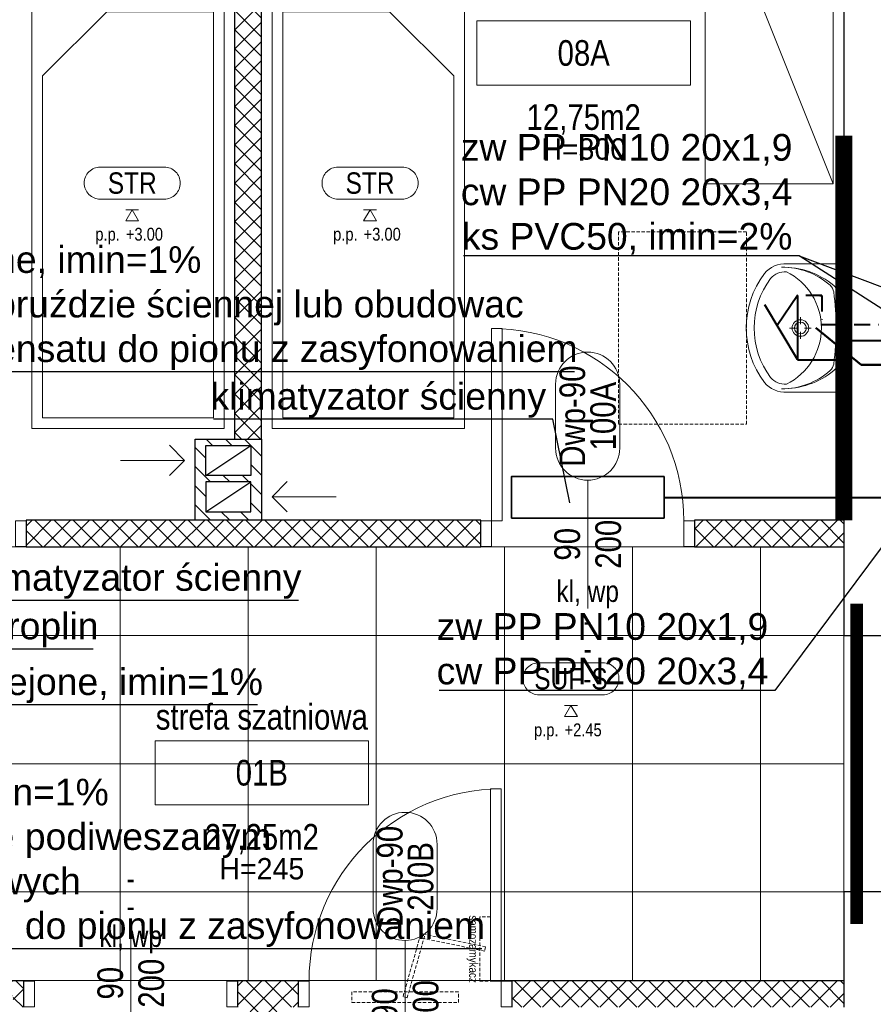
# Model space of a CAD drawing. Header units: millimetres. Extents: x -291747 to 77132, y 46721 to 203932.
# Tile 54 of 110: x 68841 to 69240, y 91259 to 91720. Entities that reach past the tile are written whole.
import ezdxf
from ezdxf.enums import TextEntityAlignment as Align
from ezdxf.lldxf.tags import DXFTag

# ---------------------------------------------------------------- set-up
doc = ezdxf.new("R2010")
doc.units = ezdxf.units.MM
doc.header["$MEASUREMENT"] = 0
for name, pattern in [('DASHDOT', [1, 0.5, -0.25, 0, -0.25]), ('xreff_LSN_szatnie_PW_rzuty_14$0$CENTER', [2, 1.25, -0.25, 0.25, -0.25]), ('xreff_LSN_szatnie_PW_rzuty_14$0$DASHED', [19.05, 12.7, -6.35]), ('xreff_LSN_szatnie_PW_rzuty_14$0$HIDDEN2', [4.7625, 3.175, -1.5875])]:
    doc.linetypes.add(name, pattern=pattern)
doc.layers.get('0').update_dxf_attribs({"lineweight": 9})
doc.layers.get('Defpoints').update_dxf_attribs({"lineweight": 9})
for name, color, linetype, lineweight in [('FL-xref', 250, 'Continuous', 9), ('FL_Ciepła_woda-do odbiorników', 1, 'DASHDOT', 40), ('FL_ks_nad posadzka', 12, 'Continuous', 50), ('FL_opisy_woda', 7, 'Continuous', 25), ('FL_Skropliny', 13, 'SKR_LINE', 40), ('FL_Zimna_woda-do odbiorników', 5, 'SOLID', 40), ('KL_urządzenia', 7, 'Continuous', 35), ('xreff_LSN_szatnie_PW_rzuty_14$0$A drzwi płytowe', 252, 'Continuous', 9), ('xreff_LSN_szatnie_PW_rzuty_14$0$A drzwi samozamykacze', 252, 'Continuous', 9), ('xreff_LSN_szatnie_PW_rzuty_14$0$A hatch', 8, 'Continuous', 5), ('xreff_LSN_szatnie_PW_rzuty_14$0$A hatch ściany', 252, 'Continuous', 9), ('xreff_LSN_szatnie_PW_rzuty_14$0$A opis', 252, 'Continuous', 9), ('xreff_LSN_szatnie_PW_rzuty_14$0$A opis pom', 252, 'Continuous', 9), ('xreff_LSN_szatnie_PW_rzuty_14$0$A opis pom pow', 252, 'Continuous', 9), ('xreff_LSN_szatnie_PW_rzuty_14$0$A opis stolarka', 252, 'Continuous', 9), ('xreff_LSN_szatnie_PW_rzuty_14$0$A opis stolarka NWD typ', 252, 'Continuous', 9), ('xreff_LSN_szatnie_PW_rzuty_14$0$A opis stolarka NWD wyposażenie', 252, 'Continuous', 9), ('xreff_LSN_szatnie_PW_rzuty_14$0$A opis technologia', 8, 'Continuous', 13), ('xreff_LSN_szatnie_PW_rzuty_14$0$A sufit', 252, 'Continuous', 9), ('xreff_LSN_szatnie_PW_rzuty_14$0$A sufit obrys', 252, 'Continuous', 9), ('xreff_LSN_szatnie_PW_rzuty_14$0$A sufit podwieszany opis', 8, 'Continuous', 13), ('xreff_LSN_szatnie_PW_rzuty_14$0$A widok wyżej', 252, 'xreff_LSN_szatnie_PW_rzuty_14$0$DASHED', 9), ('xreff_LSN_szatnie_PW_rzuty_14$0$A wyposazenie meblowe', 8, 'Continuous', 9), ('xreff_LSN_szatnie_PW_rzuty_14$0$A wyposazenie sanitarne', 8, 'Continuous', 9), ('xreff_LSN_szatnie_PW_rzuty_14$0$A-Wall', 252, 'Continuous', 9), ('xreff_LSN_szatnie_PW_rzuty_14$0$IS wentylacja kratki projektowane', 8, 'Continuous', 9)]:
    doc.layers.add(name, color=color, linetype=linetype, lineweight=lineweight)
for name, color, linetype, lineweight, transparency in [('xreff_LSN_szatnie_PW_rzuty_14$0$A fartuchy', 252, 'xreff_LSN_szatnie_PW_rzuty_14$0$HIDDEN2', 9, 0.3), ('xreff_LSN_szatnie_PW_rzuty_14$0$A nadproza SBN', 252, 'xreff_LSN_szatnie_PW_rzuty_14$0$CENTER', 9, 0.25), ('xreff_LSN_szatnie_PW_rzuty_14$0$A opis ppoż drzwi', 252, 'Continuous', 9, 0.25)]:
    doc.layers.add(name, color=color, linetype=linetype, lineweight=lineweight, transparency=transparency)
doc.styles.get("Standard").update_dxf_attribs({"font": 'arial.ttf'})
doc.styles.add('xreff_LSN_szatnie_PW_rzuty_14$0$Standard', font='txt')
doc.styles.add('xreff_LSN_szatnie_PW_rzuty_14$0$STYL ASA', font='ARIALN.TTF')
doc.linetypes.add('SKR_LINE', pattern='A,12.7,-5.08,["SKR",Standard,S=2.54,R=0,X=-2.54,Y=-1.27],-6.35', length=24.13)
tags = doc.linetypes.add('SOLID', pattern=[10, 10, 0]).pattern_tags.tags
tags[6:7] = [DXFTag(74, 4), DXFTag(75, 0), DXFTag(340, '0'), DXFTag(46, 0.0), DXFTag(50, 0.0), DXFTag(44, 0.0), DXFTag(45, 0.0)]
tags[4:5] = [DXFTag(74, 4), DXFTag(75, 0), DXFTag(340, '0'), DXFTag(46, 0.0), DXFTag(50, 0.0), DXFTag(44, 0.0), DXFTag(45, 0.0)]
doc.dimstyles.get("Standard").update_dxf_attribs({"dimtxt": 0.18, "dimasz": 0.18, "dimexe": 0.18, "dimexo": 0.0625, "dimgap": 0.09, "dimtad": 0, "dimtih": 1, "dimtoh": 1, "dimdec": 4, "dimzin": 0, "dimdsep": 46, "dimtxsty": 'Standard', "dimcen": 0.09, "dimadec": 0, "dimazin": 0, "dimtfac": 1, "dimtdec": 4, "dimtofl": 0, "dimtmove": 0, "dimatfit": 3, "dimfxl": 1, "dimtolj": 1, "dimtzin": 0, "dimarcsym": 0})
pattern_1 = [(45, (0, 0), (-4.49012806, 4.49012806), []), (135, (0, 0), (-4.49012806, -4.49012806), [])]

# ---------------------------------------------------------------- blocks, each defined once
blk = doc.blocks.new('xreff_LSN_szatnie_PW_rzuty_14$0$bed 100')
for points in [[(-200, -45.5), (0, -45.5), (0, 44.5), (-200, 44.5)], [(-195, -40.5), (-35, -40.5), (-5, -10.5), (-5, 39.5), (-195, 39.5)]]:
    blk.add_lwpolyline(points, close=True)
blk = doc.blocks.new('xreff_LSN_szatnie_PW_rzuty_14$0$szafa')
at = {"color": 0, "linetype": 'ByBlock', "lineweight": -2, "ltscale": 0.5}
blk.add_lwpolyline([(-0.5, -0.5), (0.5, -0.5), (0.5, 0.5), (-0.5, 0.5)], close=True, dxfattribs=at)
blk.add_lwpolyline([(-0.5, 0.5), (0.5, -0.5)], dxfattribs=at)
blk = doc.blocks.new('xreff_LSN_szatnie_PW_rzuty_14$0$umywalka 60x45')
at = {"color": 0, "lineweight": -2, "ltscale": 0.15}
for p, q in [((-30, 0), (30, 0)), ((-30, 0), (-30, -26.7)), ((9.45, 0), (-9.45, 0)), ((30, 0), (30, -26.7)), ((-0.01, -15.32), (-0.01, -18.52)), ((-1.86, -20.37), (-5.07, -20.37)), ((-0.01, -22.22), (-0.01, -25.42)), ((5.04, -20.37), (1.84, -20.37))]:
    blk.add_line(p, q, dxfattribs=at)
at = {"ltscale": 0.15}
blk.add_lwpolyline([(-26.31, -26.95, 0.236063), (-23.21, -34.38, 0.329715), (23.21, -34.38, 0.236063), (26.31, -26.95, 0.623035)], format="xyb", close=True, dxfattribs=at)
blk.add_lwpolyline([(-30, -26.7, 0.239105), (-25.52, -37.28, 0.331406), (25.52, -37.28, 0.239105), (30, -26.7)], format="xyb", dxfattribs=at)
at = {"color": 0, "lineweight": -2, "ltscale": 0.15}
for radius in [3.89, 2.78]:
    blk.add_circle((-0.01, -20.37), radius, dxfattribs=at)
for centre, radius, start, end in [((-16.04, -7.93), 5, 102.694, 140.6648), ((-0.64, -76.32), 75.1, 89.4897, 102.694), ((0.57, -131.79), 128.2, 90.245, 97.8304), ((0.57, -76.32), 75.1, 77.2285, 90.4328), ((-0.72, -131.79), 128.2, 82.0921, 89.6775), ((16.06, -7.95), 5, 39.2578, 77.2285), ((9.28, -28.68), 37.74, 140.6648, 180.9072), ((5.44, -28.88), 33.9, 138.5245, 180.6767), ((-16.21, -9.73), 5, 97.8304, 138.5245), ((16.23, -9.76), 5, 41.398, 82.0921), ((-9.28, -28.67), 37.74, 359.0153, 39.2578), ((-5.45, -28.87), 33.9, 359.2458, 41.398)]:
    blk.add_arc(centre, radius, start, end, dxfattribs=at)
at = {"layer": 'Defpoints', "linetype": 'xreff_LSN_szatnie_PW_rzuty_14$0$HIDDEN2', "ltscale": 0.5}
blk.add_lwpolyline([(-45, -45.56), (45, -45.56), (45, -105.56), (-45, -105.56)], close=True, dxfattribs=at)
blk = doc.blocks.new('xreff_LSN_szatnie_PW_rzuty_14$0$samozamykacz')
at = {"linetype": 'xreff_LSN_szatnie_PW_rzuty_14$0$HIDDEN2', "ltscale": 0.5}
for points in [[(10, -5), (60, -5), (60, 0), (10, 0)], [(25.86, -31.09), (34.04, -2.23), (35.96, -2.77), (27.78, -31.64)], [(0, -40), (0, -10), (-5, -10), (-5, -40)], [(-2.3, -24.02), (27.08, -30.11), (26.67, -32.07), (-2.7, -25.98)]]:
    blk.add_lwpolyline(points, close=True, dxfattribs=at)
at = {"insert": (1, -25), "char_height": 4, "attachment_point": 2, "rotation": 90, "style": 'xreff_LSN_szatnie_PW_rzuty_14$0$STYL ASA'}
blk.add_mtext_dynamic_manual_height_columns('\\pxqc;samozamykacz', width=75.7344, gutter_width=1, heights=[0], dxfattribs=at)
blk = doc.blocks.new('xreff_LSN_szatnie_PW_rzuty_14$0$środek')
blk.add_line((0, 0), (0, -10))
blk = doc.blocks.new('xreff_LSN_szatnie_PW_rzuty_14$0$ddtag_UP')
at = {"transparency": 33554687}
blk.add_lwpolyline([(0, 30), (0, -30)], dxfattribs=at)
at = {"layer": 'xreff_LSN_szatnie_PW_rzuty_14$0$A opis stolarka NWD typ', "transparency": 33554687}
blk.add_lwpolyline([(-15, 75, -1), (15, 75), (15, 45, -1), (-15, 45)], format="xyb", close=True, dxfattribs=at)
at = {"ltscale": 0.1, "transparency": 33554687, "style": 'xreff_LSN_szatnie_PW_rzuty_14$0$STYL ASA'}
blk.add_attdef('DOORS:SZEROKOŚĆ', text='', height=12, rotation=90, dxfattribs=at).set_placement((0, 0, 0), align=Align.BOTTOM_CENTER)
blk.add_attdef('DOORS:WYSOKOŚĆ', text='', height=12, rotation=90, dxfattribs=at).set_placement((3.6, 0, 0), align=Align.TOP_CENTER)
blk.add_attdef('DOORS:AKUSTYKA', text='', height=10, dxfattribs=at).set_placement((0, -49), align=Align.MIDDLE_CENTER)
at = {"layer": 'xreff_LSN_szatnie_PW_rzuty_14$0$A opis ppoż drzwi', "ltscale": 0.1, "transparency": 33554687, "style": 'xreff_LSN_szatnie_PW_rzuty_14$0$STYL ASA'}
blk.add_attdef('DOORS:PPOŻ', text='', height=10, dxfattribs=at).set_placement((0, -36), align=Align.MIDDLE_CENTER)
at = {"layer": 'xreff_LSN_szatnie_PW_rzuty_14$0$A opis stolarka NWD typ', "ltscale": 0.1, "transparency": 33554687, "style": 'xreff_LSN_szatnie_PW_rzuty_14$0$STYL ASA'}
blk.add_attdef('DOORS:PODTYP', text='', height=12, rotation=90, dxfattribs=at).set_placement((1.2, 60, 0), align=Align.TOP_CENTER)
blk.add_attdef('DOORS:TYP', text='', height=12, rotation=90, dxfattribs=at).set_placement((2.4, 60, 0), align=Align.BOTTOM_CENTER)
at = {"layer": 'xreff_LSN_szatnie_PW_rzuty_14$0$A opis stolarka NWD wyposażenie', "ltscale": 0.1, "transparency": 33554687, "style": 'xreff_LSN_szatnie_PW_rzuty_14$0$STYL ASA'}
blk.add_attdef('DOORS:WYPOSAŻENIE', text='', height=10, dxfattribs=at).set_placement((0, -22), align=Align.MIDDLE_CENTER)
blk = doc.blocks.new('xreff_LSN_szatnie_PW_rzuty_14$0$tag wn')
blk.add_lwpolyline([(-25, -7.5), (25, -7.5), (25, 7.5), (-25, 7.5)], close=True)
at = {"style": 'xreff_LSN_szatnie_PW_rzuty_14$0$STYL ASA'}
blk.add_attdef('ROOM:NO', text='', height=6, dxfattribs=at).set_placement((0, 0), align=Align.MIDDLE_CENTER)
at = {"layer": 'xreff_LSN_szatnie_PW_rzuty_14$0$A opis pom pow', "style": 'xreff_LSN_szatnie_PW_rzuty_14$0$STYL ASA'}
blk.add_attdef('ROOM:AREA', text='', height=6, dxfattribs=at).set_placement((0, -15), align=Align.MIDDLE_CENTER)
blk = doc.blocks.new('xreff_LSN_szatnie_PW_rzuty_14$0$ddtag_DOWN')
at = {"transparency": 33554687}
blk.add_lwpolyline([(0, -30), (0, 30)], dxfattribs=at)
at = {"layer": 'xreff_LSN_szatnie_PW_rzuty_14$0$A opis stolarka NWD typ', "transparency": 33554687}
blk.add_lwpolyline([(15, -75, -1), (-15, -75), (-15, -45, -1), (15, -45)], format="xyb", close=True, dxfattribs=at)
at = {"ltscale": 0.1, "transparency": 33554687, "style": 'xreff_LSN_szatnie_PW_rzuty_14$0$STYL ASA'}
blk.add_attdef('DOORS:SZEROKOŚĆ', text='', height=12, rotation=90, dxfattribs=at).set_placement((0, 0, 0), align=Align.BOTTOM_CENTER)
blk.add_attdef('DOORS:WYSOKOŚĆ', text='', height=12, rotation=90, dxfattribs=at).set_placement((3.6, 0, 0), align=Align.TOP_CENTER)
blk.add_attdef('DOORS:AKUSTYKA', text='', height=10, dxfattribs=at).set_placement((0, 49), align=Align.MIDDLE_CENTER)
at = {"layer": 'xreff_LSN_szatnie_PW_rzuty_14$0$A opis ppoż drzwi', "ltscale": 0.1, "transparency": 33554687, "style": 'xreff_LSN_szatnie_PW_rzuty_14$0$STYL ASA'}
blk.add_attdef('DOORS:PPOŻ', text='', height=10, dxfattribs=at).set_placement((0, 36), align=Align.MIDDLE_CENTER)
at = {"layer": 'xreff_LSN_szatnie_PW_rzuty_14$0$A opis stolarka NWD typ', "ltscale": 0.1, "transparency": 33554687, "style": 'xreff_LSN_szatnie_PW_rzuty_14$0$STYL ASA'}
blk.add_attdef('DOORS:PODTYP', text='', height=12, rotation=90, dxfattribs=at).set_placement((1.2, -60, 0), align=Align.TOP_CENTER)
blk.add_attdef('DOORS:TYP', text='', height=12, rotation=90, dxfattribs=at).set_placement((2.4, -60, 0), align=Align.BOTTOM_CENTER)
at = {"layer": 'xreff_LSN_szatnie_PW_rzuty_14$0$A opis stolarka NWD wyposażenie', "ltscale": 0.1, "transparency": 33554687, "style": 'xreff_LSN_szatnie_PW_rzuty_14$0$STYL ASA'}
blk.add_attdef('DOORS:WYPOSAŻENIE', text='', height=10, dxfattribs=at).set_placement((0, 22), align=Align.MIDDLE_CENTER)
blk = doc.blocks.new('xreff_LSN_szatnie_PW_rzuty_14$0$metka')
blk.add_lwpolyline([(-15, -7.5), (15, -7.5, 0.414214), (22.5, 0), (22.5, 0, 0.414214), (15, 7.5), (-15, 7.5, 0.414214), (-22.5, 0), (-22.5, 0, 0.414214)], format="xyb", close=True)
at = {"style": 'xreff_LSN_szatnie_PW_rzuty_14$0$STYL ASA'}
blk.add_attdef('DETAIL:NO', text='', height=10, dxfattribs=at).set_placement((0, 0), align=Align.MIDDLE_CENTER)
blk = doc.blocks.new('xreff_LSN_szatnie_PW_rzuty_14$0$Anno_Elevation_Label_8')
at = {"color": 0, "linetype": 'ByBlock'}
blk.add_line((-0.05, 0), (0.05, 0), dxfattribs=at)
blk.add_lwpolyline([(0, 0), (-0.05, -0.0866), (0.05, -0.0866)], close=True, dxfattribs=at)
at = {"color": 0, "linetype": 'ByBlock', "style": 'xreff_LSN_szatnie_PW_rzuty_14$0$STYL ASA'}
blk.add_attdef('PREFIX', text='', height=0.1, dxfattribs=at).set_placement((-0.0971, -0.2406), align=Align.RIGHT)
for tag, p in [('ELEVATION', (-0.05, -0.2406)), ('SUFFIX', (-0.05, -0.3811))]:
    blk.add_attdef(tag, p, '', height=0.1, dxfattribs=at)
blk = doc.blocks.new('xreff_LSN_szatnie_PW_rzuty_14')
at = {"layer": 'xreff_LSN_szatnie_PW_rzuty_14$0$A hatch', "linetype": 'Continuous', "lineweight": 5}
h = blk.add_hatch(dxfattribs=at)
h.set_pattern_fill('ANSI31', color=256, scale=2, angle=-90, style=0)
h.set_pattern_definition([(315, (-23722.094, 160052.856), (4.49012806, 4.49012806), [])])
h.paths.add_polyline_path([(68953.93, 91485.72), (68953.93, 91523.72), (68922.93, 91523.72), (68922.93, 91485.72)])
h.paths.add_polyline_path([(68948.93, 91503.72), (68948.93, 91489.72), (68927.93, 91489.72), (68927.93, 91503.72)], flags=16)
h.paths.add_polyline_path([(68948.93, 91506.72), (68927.93, 91506.72), (68927.93, 91520.72), (68948.93, 91520.72)], flags=16)
at = {"layer": 'xreff_LSN_szatnie_PW_rzuty_14$0$A hatch ściany', "linetype": 'Continuous', "lineweight": 9}
h = blk.add_hatch(dxfattribs=at)
h.set_pattern_fill('ANSI37', color=256, scale=2, style=0)
h.set_pattern_definition([(45, (0, 0), (-4.49012806, 4.49012806), []), (135, (0, 0), (-4.49012806, -4.49012806), [])])
h.paths.add_polyline_path([(68941.43, 91523.72), (68953.93, 91523.72), (68953.93, 91636.22), (68953.93, 91644.22), (68941.43, 91644.22), (68941.43, 91636.22)], flags=0)
h.paths.add_polyline_path([(68941.43, 91644.22), (68953.93, 91644.22), (68953.93, 91953.22), (68941.43, 91953.22)], flags=0)
h = blk.add_hatch(dxfattribs=at)
h.set_pattern_fill('ANSI37', color=256, scale=2, style=0)
h.set_pattern_definition(pattern_1)
h.paths.add_polyline_path([(69353.68, 91473.22), (69353.68, 91485.72), (69283.68, 91485.72), (69283.68, 91473.22)], flags=0)
h.paths.add_polyline_path([(69453.68, 91485.72), (69453.68, 91473.22), (69682.68, 91473.22), (69682.68, 91485.72)], flags=0)
h.paths.add_polyline_path([(69782.68, 91485.72), (69782.68, 91473.22), (69852.68, 91473.22), (69852.68, 91485.72)], flags=0)
h.paths.add_polyline_path([(68843.68, 91485.72), (68843.68, 91473.22), (69056.68, 91473.22), (69056.68, 91485.72)], flags=0)
h.paths.add_polyline_path([(69156.68, 91485.72), (69156.68, 91473.22), (69226.68, 91473.22), (69226.68, 91485.72)], flags=0)
h.paths.add_polyline_path([(68735.68, 91473.22), (68743.68, 91485.72), (68668.68, 91485.72), (68668.68, 91473.22)], flags=0)
h = blk.add_hatch(dxfattribs=at)
h.set_pattern_fill('ANSI37', color=256, scale=2, style=0)
h.set_pattern_definition(pattern_1)
h.paths.add_polyline_path([(69438.68, 91270.22), (69442.85, 91260.85), (69451.18, 91257.72), (69518.18, 91257.72), (69518.18, 91270.22)], flags=0)
h.paths.add_polyline_path([(69618.18, 91270.22), (69618.18, 91257.72), (69685.18, 91257.72), (69693.52, 91260.85), (69697.68, 91270.22)], flags=0)
h.paths.add_polyline_path([(69102.68, 91257.72), (69226.68, 91257.72), (69226.68, 91270.22), (69102.68, 91270.22)], flags=0)
h.paths.add_polyline_path([(68961.18, 91270.22), (68957.02, 91260.85), (68961.18, 91257.72), (68971.18, 91257.72), (68971.18, 91270.22)], flags=0)
h.paths.add_polyline_path([(69071.18, 91270.22), (69071.18, 91257.72), (69097.68, 91257.72), (69102.68, 91257.72), (69102.68, 91270.22)], flags=0)
h.paths.add_polyline_path([(68837.68, 91270.22), (68668.68, 91270.22), (68668.68, 91258.22), (68668.68, 91257.72), (68827.68, 91257.72), (68827.68, 91258.22), (68837.68, 91263.22)], flags=0)
h.paths.add_polyline_path([(68842.68, 91257.72), (68842.68, 91270.22), (68837.68, 91270.22), (68837.68, 91257.72)], flags=0)
h.paths.add_polyline_path([(68942.68, 91270.22), (68942.68, 91257.72), (68948.68, 91257.72), (68957.02, 91260.85), (68961.18, 91270.22)], flags=0)
h.paths.add_polyline_path([(69292.02, 91259.8), (69283.68, 91270.22), (69283.68, 91257.72)], flags=0)
h.paths.add_polyline_path([(69283.68, 91270.22), (69292.02, 91259.8), (69308.68, 91257.72), (69438.68, 91257.72), (69442.85, 91260.85), (69438.68, 91270.22)], flags=0)
h.paths.add_polyline_path([(69697.68, 91270.22), (69693.52, 91260.85), (69697.68, 91257.72), (69759.68, 91257.72), (69761.68, 91261.64), (69762.68, 91270.22)], flags=0)
h.paths.add_polyline_path([(69762.68, 91270.22), (69761.68, 91261.64), (69762.68, 91257.72), (69852.68, 91257.72), (69852.68, 91270.22)], flags=0)
h = blk.add_hatch(dxfattribs=at)
h.set_pattern_fill('ANSI37', color=256, scale=2, angle=-360, style=0)
h.set_pattern_definition([(45, (0, 0), (-4.49012806, 4.49012806), []), (135, (0, 0), (-4.49012806, -4.49012806), [])])
h.paths.add_polyline_path([(68961.18, 91050.22), (68958.06, 91054.39), (68948.68, 91050.22), (68948.68, 90897.22), (68957.02, 90894.1), (68961.18, 90897.22)], flags=0)
h.paths.add_polyline_path([(68961.18, 91190.22), (68948.68, 91190.22), (68948.68, 91167.72), (68961.18, 91167.72)], flags=0)
h.paths.add_polyline_path([(68961.18, 91067.72), (68948.68, 91067.72), (68948.68, 91050.22), (68958.06, 91054.39), (68961.18, 91062.72)], flags=0)
h.paths.add_polyline_path([(68961.18, 91257.72), (68957.02, 91260.85), (68948.68, 91257.72), (68948.68, 91224.22), (68961.18, 91224.22)], flags=0)
h.paths.add_polyline_path([(68961.18, 91224.22), (68948.68, 91224.22), (68948.68, 91190.22), (68961.18, 91190.22)], flags=0)
at = {"layer": 'xreff_LSN_szatnie_PW_rzuty_14$0$A drzwi płytowe', "linetype": 'Continuous', "lineweight": 9}
for points in [[(69061.68, 91485.47), (69066.68, 91485.47), (69066.68, 91575.47), (69061.68, 91575.47)], [(69066.18, 91269.97), (69061.18, 91269.97), (69061.18, 91359.97), (69066.18, 91359.97)]]:
    blk.add_lwpolyline(points, close=True, dxfattribs=at)
at = {"layer": 'xreff_LSN_szatnie_PW_rzuty_14$0$A drzwi płytowe', "linetype": 'Continuous', "lineweight": 9, "ltscale": 0.2}
for points in [[(68838.68, 91473.47), (68843.68, 91473.47), (68843.68, 91485.47), (68838.68, 91485.47)], [(69061.68, 91473.47), (69056.68, 91473.47), (69056.68, 91485.47), (69061.68, 91485.47)], [(69151.68, 91473.47), (69156.68, 91473.47), (69156.68, 91485.47), (69151.68, 91485.47)], [(68847.68, 91269.97), (68842.68, 91269.97), (68842.68, 91257.97), (68847.68, 91257.97)], [(68937.68, 91269.97), (68942.68, 91269.97), (68942.68, 91257.97), (68937.68, 91257.97)], [(68976.18, 91257.97), (68971.18, 91257.97), (68971.18, 91269.97), (68976.18, 91269.97)], [(69066.18, 91257.97), (69071.18, 91257.97), (69071.18, 91269.97), (69066.18, 91269.97)]]:
    blk.add_lwpolyline(points, close=True, dxfattribs=at)
blk.add_arc((69061.68, 91485.47), 90, 0, 90, dxfattribs=at)
at = {"layer": 'xreff_LSN_szatnie_PW_rzuty_14$0$A drzwi płytowe', "linetype": 'Continuous', "lineweight": 9, "ltscale": 0.2, "extrusion": (0, 0, -1)}
blk.add_arc((-69066.18, 91269.97), 90, 0, 90, dxfattribs=at)
at = {"layer": 'xreff_LSN_szatnie_PW_rzuty_14$0$A fartuchy', "ltscale": 1.25, "const_width": 8}
blk.add_lwpolyline([(69226.68, 91485.72), (69226.68, 91665.72)], dxfattribs=at)
at = {"layer": 'xreff_LSN_szatnie_PW_rzuty_14$0$A nadproza SBN', "ltscale": 4, "const_width": 6}
blk.add_lwpolyline([(69232.68, 91446.72), (69232.68, 91296.72)], dxfattribs=at)
at = {"layer": 'xreff_LSN_szatnie_PW_rzuty_14$0$A sufit', "linetype": 'Continuous', "lineweight": 9}
for p, q in [((68887.68, 91270.22), (68887.68, 91473.22)), ((68947.68, 91270.22), (68947.68, 91473.22)), ((69007.68, 91270.22), (69007.68, 91473.22)), ((69067.68, 91270.22), (69067.68, 91473.22)), ((69127.68, 91270.22), (69127.68, 91473.22)), ((69187.68, 91270.22), (69187.68, 91473.22)), ((68743.68, 91431.72), (69226.68, 91431.72)), ((68668.68, 91371.72), (69226.68, 91371.72)), ((68668.68, 91311.72), (69226.68, 91311.72))]:
    blk.add_line(p, q, dxfattribs=at)
at = {"layer": 'xreff_LSN_szatnie_PW_rzuty_14$0$A sufit obrys'}
blk.add_lwpolyline([(69226.68, 91473.22), (68743.68, 91473.22), (68743.68, 91431.22), (68668.68, 91431.22), (68668.68, 91270.22), (69226.68, 91270.22)], close=True, dxfattribs=at)
at = {"layer": 'xreff_LSN_szatnie_PW_rzuty_14$0$A widok wyżej', "ltscale": 0.2}
blk.add_lwpolyline([(69226.68, 91431.72), (69283.68, 91431.72), (69283.68, 91311.72), (69226.68, 91311.72)], close=True, dxfattribs=at)
at = {"layer": 'xreff_LSN_szatnie_PW_rzuty_14$0$A-Wall', "linetype": 'Continuous', "lineweight": 25}
for p, q in [((68941.43, 91523.72), (68941.43, 91953.22)), ((68953.93, 91523.72), (68953.93, 91953.22)), ((69226.68, 91953.22), (69226.68, 91485.72)), ((68941.43, 91523.72), (68953.93, 91523.72)), ((68843.68, 91485.72), (68843.68, 91473.22)), ((69056.68, 91485.72), (68843.68, 91485.72)), ((69056.68, 91473.22), (69056.68, 91485.72)), ((69156.68, 91485.72), (69156.68, 91473.22)), ((69226.68, 91485.72), (69156.68, 91485.72)), ((69226.68, 91485.72), (69226.68, 91473.22)), ((68843.68, 91473.22), (69056.68, 91473.22)), ((69156.68, 91473.22), (69226.68, 91473.22)), ((69226.68, 91473.22), (69226.68, 91431.72)), ((69226.68, 91431.72), (69283.68, 91431.72)), ((69283.68, 91311.72), (69226.68, 91311.72)), ((69226.68, 91311.72), (69226.68, 91270.22)), ((68668.68, 91270.22), (68842.68, 91270.22)), ((68842.68, 91257.72), (68842.68, 91270.22)), ((68942.68, 91270.22), (68971.18, 91270.22)), ((68942.68, 91270.22), (68942.68, 91257.72)), ((68971.18, 91257.72), (68971.18, 91270.22)), ((69071.18, 91270.22), (69226.68, 91270.22)), ((69071.18, 91270.22), (69071.18, 91257.72)), ((69226.68, 91270.22), (69226.68, 91257.72))]:
    blk.add_line(p, q, dxfattribs=at)
for points in [[(68953.93, 91523.72), (68953.93, 91485.72), (68922.93, 91485.72), (68922.93, 91523.72)], [(68948.93, 91506.72), (68927.93, 91506.72), (68927.93, 91520.72), (68948.93, 91520.72)], [(68927.93, 91503.72), (68927.93, 91489.72), (68948.93, 91489.72), (68948.93, 91503.72)]]:
    blk.add_lwpolyline(points, close=True, dxfattribs=at)
for points in [[(68927.93, 91506.72), (68948.93, 91520.72)], [(68927.93, 91489.72), (68948.93, 91503.72)]]:
    blk.add_lwpolyline(points, dxfattribs=at)
at = {"layer": 'xreff_LSN_szatnie_PW_rzuty_14$0$IS wentylacja kratki projektowane'}
for points in [[(68910.86, 91520.79), (68917.93, 91513.72), (68910.86, 91506.65)], [(68917.93, 91513.72), (68887.93, 91513.72)], [(68966.01, 91503.79), (68958.93, 91496.72), (68966.01, 91489.65)], [(68958.93, 91496.72), (68988.93, 91496.72)]]:
    blk.add_lwpolyline(points, dxfattribs=at)
at = {"layer": 'xreff_LSN_szatnie_PW_rzuty_14$0$A drzwi płytowe', "linetype": 'Continuous', "lineweight": 9, "ltscale": 0.2}
blk.add_blockref('xreff_LSN_szatnie_PW_rzuty_14$0$środek', (69106.68, 91479.47), dxfattribs=at)
at = {"layer": 'xreff_LSN_szatnie_PW_rzuty_14$0$A drzwi płytowe', "linetype": 'Continuous', "lineweight": 9, "ltscale": 0.2, "rotation": 180}
blk.add_blockref('xreff_LSN_szatnie_PW_rzuty_14$0$środek', (68892.68, 91263.97), dxfattribs=at)
at = {"layer": 'xreff_LSN_szatnie_PW_rzuty_14$0$A drzwi płytowe', "linetype": 'Continuous', "lineweight": 9, "ltscale": 0.2, "extrusion": (0, 0, -1), "zscale": -1}
blk.add_blockref('xreff_LSN_szatnie_PW_rzuty_14$0$środek', (-69021.18, 91263.97), dxfattribs=at)
at = {"layer": 'xreff_LSN_szatnie_PW_rzuty_14$0$A drzwi samozamykacze', "rotation": 180}
blk.add_blockref('xreff_LSN_szatnie_PW_rzuty_14$0$samozamykacz', (69056.18, 91259.97), dxfattribs=at)
at = {"layer": 'xreff_LSN_szatnie_PW_rzuty_14$0$A opis pom', "linetype": 'Continuous', "lineweight": 9, "xscale": 2, "yscale": 2, "zscale": 2}
for p, values in [((69104.81, 91704.47), {'ROOM:NO': '08A', 'ROOM:AREA': '12,75m2'}), ((68954.07, 91367.51), {'ROOM:NO': '01B', 'ROOM:AREA': '27,25m2'})]:
    blk.add_blockref('xreff_LSN_szatnie_PW_rzuty_14$0$tag wn', p, dxfattribs=at).add_auto_attribs(values)
at = {"layer": 'xreff_LSN_szatnie_PW_rzuty_14$0$A opis stolarka', "linetype": 'Continuous', "lineweight": 9}
ref = blk.add_blockref('xreff_LSN_szatnie_PW_rzuty_14$0$ddtag_UP', (69106.68, 91474.47), dxfattribs=at)
ref.add_attrib('DOORS:AKUSTYKA', '-', dxfattribs={"layer": '0', "ltscale": 0.1, "height": 10, "style": 'xreff_LSN_szatnie_PW_rzuty_14$0$STYL ASA'}).set_placement((69106.68, 91425.47), align=Align.MIDDLE_CENTER)
ref.add_attrib('DOORS:PPOŻ', '-', dxfattribs={"layer": 'xreff_LSN_szatnie_PW_rzuty_14$0$A opis ppoż drzwi', "ltscale": 0.1, "height": 10, "style": 'xreff_LSN_szatnie_PW_rzuty_14$0$STYL ASA'}).set_placement((69106.68, 91438.47), align=Align.MIDDLE_CENTER)
ref.add_attrib('DOORS:WYSOKOŚĆ', '200', dxfattribs={"layer": '0', "ltscale": 0.1, "height": 12, "rotation": 90, "style": 'xreff_LSN_szatnie_PW_rzuty_14$0$STYL ASA'}).set_placement((69110.28, 91474.47, 0), align=Align.TOP_CENTER)
ref.add_attrib('DOORS:SZEROKOŚĆ', '90', dxfattribs={"layer": '0', "ltscale": 0.1, "height": 12, "rotation": 90, "style": 'xreff_LSN_szatnie_PW_rzuty_14$0$STYL ASA'}).set_placement((69106.68, 91474.47, 0), align=Align.BOTTOM_CENTER)
ref.add_attrib('DOORS:PODTYP', '100A', dxfattribs={"layer": 'xreff_LSN_szatnie_PW_rzuty_14$0$A opis stolarka NWD typ', "ltscale": 0.1, "height": 12, "rotation": 90, "style": 'xreff_LSN_szatnie_PW_rzuty_14$0$STYL ASA'}).set_placement((69107.88, 91534.47, 0), align=Align.TOP_CENTER)
ref.add_attrib('DOORS:TYP', 'Dwp-90', dxfattribs={"layer": 'xreff_LSN_szatnie_PW_rzuty_14$0$A opis stolarka NWD typ', "ltscale": 0.1, "height": 12, "rotation": 90, "style": 'xreff_LSN_szatnie_PW_rzuty_14$0$STYL ASA'}).set_placement((69109.08, 91534.47, 0), align=Align.BOTTOM_CENTER)
ref.add_attrib('DOORS:WYPOSAŻENIE', 'kl, wp', dxfattribs={"layer": 'xreff_LSN_szatnie_PW_rzuty_14$0$A opis stolarka NWD wyposażenie', "ltscale": 0.1, "height": 10, "style": 'xreff_LSN_szatnie_PW_rzuty_14$0$STYL ASA'}).set_placement((69106.68, 91452.47), align=Align.MIDDLE_CENTER)
ref = blk.add_blockref('xreff_LSN_szatnie_PW_rzuty_14$0$ddtag_UP', (69021.18, 91258.97), dxfattribs=at)
ref.add_attrib('DOORS:AKUSTYKA', '-', dxfattribs={"layer": '0', "ltscale": 0.1, "height": 10, "style": 'xreff_LSN_szatnie_PW_rzuty_14$0$STYL ASA'}).set_placement((69021.18, 91209.97), align=Align.MIDDLE_CENTER)
ref.add_attrib('DOORS:PPOŻ', '-', dxfattribs={"layer": 'xreff_LSN_szatnie_PW_rzuty_14$0$A opis ppoż drzwi', "ltscale": 0.1, "height": 10, "style": 'xreff_LSN_szatnie_PW_rzuty_14$0$STYL ASA'}).set_placement((69021.18, 91222.97), align=Align.MIDDLE_CENTER)
ref.add_attrib('DOORS:WYSOKOŚĆ', '200', dxfattribs={"layer": '0', "ltscale": 0.1, "height": 12, "rotation": 90, "style": 'xreff_LSN_szatnie_PW_rzuty_14$0$STYL ASA'}).set_placement((69024.78, 91258.97, 0), align=Align.TOP_CENTER)
ref.add_attrib('DOORS:SZEROKOŚĆ', '90', dxfattribs={"layer": '0', "ltscale": 0.1, "height": 12, "rotation": 90, "style": 'xreff_LSN_szatnie_PW_rzuty_14$0$STYL ASA'}).set_placement((69021.18, 91258.97, 0), align=Align.BOTTOM_CENTER)
ref.add_attrib('DOORS:PODTYP', '200B', dxfattribs={"layer": 'xreff_LSN_szatnie_PW_rzuty_14$0$A opis stolarka NWD typ', "ltscale": 0.1, "height": 12, "rotation": 90, "style": 'xreff_LSN_szatnie_PW_rzuty_14$0$STYL ASA'}).set_placement((69022.38, 91318.97, 0), align=Align.TOP_CENTER)
ref.add_attrib('DOORS:TYP', 'Dwp-90', dxfattribs={"layer": 'xreff_LSN_szatnie_PW_rzuty_14$0$A opis stolarka NWD typ', "ltscale": 0.1, "height": 12, "rotation": 90, "style": 'xreff_LSN_szatnie_PW_rzuty_14$0$STYL ASA'}).set_placement((69023.58, 91318.97, 0), align=Align.BOTTOM_CENTER)
ref.add_attrib('DOORS:WYPOSAŻENIE', 'sz, kl, wp', dxfattribs={"layer": 'xreff_LSN_szatnie_PW_rzuty_14$0$A opis stolarka NWD wyposażenie', "ltscale": 0.1, "height": 10, "style": 'xreff_LSN_szatnie_PW_rzuty_14$0$STYL ASA'}).set_placement((69021.18, 91236.97), align=Align.MIDDLE_CENTER)
ref = blk.add_blockref('xreff_LSN_szatnie_PW_rzuty_14$0$ddtag_DOWN', (68892.68, 91268.97), dxfattribs=at)
ref.add_attrib('DOORS:AKUSTYKA', '-', dxfattribs={"layer": '0', "ltscale": 0.1, "height": 10, "style": 'xreff_LSN_szatnie_PW_rzuty_14$0$STYL ASA'}).set_placement((68892.68, 91317.97), align=Align.MIDDLE_CENTER)
ref.add_attrib('DOORS:PPOŻ', '-', dxfattribs={"layer": 'xreff_LSN_szatnie_PW_rzuty_14$0$A opis ppoż drzwi', "ltscale": 0.1, "height": 10, "style": 'xreff_LSN_szatnie_PW_rzuty_14$0$STYL ASA'}).set_placement((68892.68, 91304.97), align=Align.MIDDLE_CENTER)
ref.add_attrib('DOORS:WYSOKOŚĆ', '200', dxfattribs={"layer": '0', "ltscale": 0.1, "height": 12, "rotation": 90, "style": 'xreff_LSN_szatnie_PW_rzuty_14$0$STYL ASA'}).set_placement((68896.28, 91268.97, 0), align=Align.TOP_CENTER)
ref.add_attrib('DOORS:SZEROKOŚĆ', '90', dxfattribs={"layer": '0', "ltscale": 0.1, "height": 12, "rotation": 90, "style": 'xreff_LSN_szatnie_PW_rzuty_14$0$STYL ASA'}).set_placement((68892.68, 91268.97, 0), align=Align.BOTTOM_CENTER)
ref.add_attrib('DOORS:PODTYP', '100A', dxfattribs={"layer": 'xreff_LSN_szatnie_PW_rzuty_14$0$A opis stolarka NWD typ', "ltscale": 0.1, "height": 12, "rotation": 90, "style": 'xreff_LSN_szatnie_PW_rzuty_14$0$STYL ASA'}).set_placement((68893.88, 91208.97, 0), align=Align.TOP_CENTER)
ref.add_attrib('DOORS:TYP', 'Dwp-90', dxfattribs={"layer": 'xreff_LSN_szatnie_PW_rzuty_14$0$A opis stolarka NWD typ', "ltscale": 0.1, "height": 12, "rotation": 90, "style": 'xreff_LSN_szatnie_PW_rzuty_14$0$STYL ASA'}).set_placement((68895.08, 91208.97, 0), align=Align.BOTTOM_CENTER)
ref.add_attrib('DOORS:WYPOSAŻENIE', 'kl, wp', dxfattribs={"layer": 'xreff_LSN_szatnie_PW_rzuty_14$0$A opis stolarka NWD wyposażenie', "ltscale": 0.1, "height": 10, "style": 'xreff_LSN_szatnie_PW_rzuty_14$0$STYL ASA'}).set_placement((68892.68, 91290.97), align=Align.MIDDLE_CENTER)
at = {"layer": 'xreff_LSN_szatnie_PW_rzuty_14$0$A sufit podwieszany opis', "linetype": 'Continuous', "lineweight": 13}
for p, values in [((68893.4, 91643.57), {'DETAIL:NO': 'STR'}), ((69004.76, 91643.57), {'DETAIL:NO': 'STR'}), ((69098.84, 91411.52), {'DETAIL:NO': 'SUF-S'})]:
    blk.add_blockref('xreff_LSN_szatnie_PW_rzuty_14$0$metka', p, dxfattribs=at).add_auto_attribs(values)
at = {"layer": 'xreff_LSN_szatnie_PW_rzuty_14$0$A sufit podwieszany opis', "linetype": 'Continuous', "lineweight": 13, "xscale": 60, "yscale": 60, "zscale": 60}
for p, values in [((68893.4, 91631.07, 300), {'PREFIX': 'p.p.', 'ELEVATION': '+3.00'}), ((69004.76, 91631.07, 300), {'PREFIX': 'p.p.', 'ELEVATION': '+3.00'}), ((69098.84, 91399.02, 245), {'PREFIX': 'p.p.', 'ELEVATION': '+2.45'})]:
    blk.add_blockref('xreff_LSN_szatnie_PW_rzuty_14$0$Anno_Elevation_Label_8', p, dxfattribs=at).add_auto_attribs(values)
at = {"layer": 'xreff_LSN_szatnie_PW_rzuty_14$0$A wyposazenie meblowe', "xscale": -150, "yscale": 60, "rotation": 90}
blk.add_blockref('xreff_LSN_szatnie_PW_rzuty_14$0$szafa', (69191.68, 91718.22), dxfattribs=at)
at = {"layer": 'xreff_LSN_szatnie_PW_rzuty_14$0$A wyposazenie meblowe', "xscale": -1, "rotation": 270}
blk.add_blockref('xreff_LSN_szatnie_PW_rzuty_14$0$bed 100', (68891.93, 91728.72), dxfattribs=at)
at = {"layer": 'xreff_LSN_szatnie_PW_rzuty_14$0$A wyposazenie meblowe', "rotation": 90.00000000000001}
blk.add_blockref('xreff_LSN_szatnie_PW_rzuty_14$0$bed 100', (69003.43, 91728.72), dxfattribs=at)
at = {"layer": 'xreff_LSN_szatnie_PW_rzuty_14$0$A wyposazenie sanitarne', "xscale": -1, "rotation": 270}
blk.add_blockref('xreff_LSN_szatnie_PW_rzuty_14$0$umywalka 60x45', (69226.68, 91575.72), dxfattribs=at)
at = {"layer": 'xreff_LSN_szatnie_PW_rzuty_14$0$A opis', "linetype": 'Continuous', "lineweight": 9, "char_height": 10, "attachment_point": 5, "style": 'xreff_LSN_szatnie_PW_rzuty_14$0$Standard'}
for s, insert in [('\\A1;\\pxqc;H=300', (69104.81, 91659.47)), ('\\A1;\\pxqc;H=245', (68954.07, 91322.51))]:
    blk.add_mtext_dynamic_manual_height_columns(s, width=72.7481, gutter_width=1, heights=[0], dxfattribs=dict(at, insert=insert))
at = {"layer": 'xreff_LSN_szatnie_PW_rzuty_14$0$A opis technologia', "insert": (68954.07, 91387.51), "char_height": 12, "attachment_point": 8, "style": 'xreff_LSN_szatnie_PW_rzuty_14$0$STYL ASA'}
blk.add_mtext_dynamic_manual_height_columns('strefa szatniowa', width=140.6122, gutter_width=1, heights=[0], dxfattribs=at)

msp = doc.modelspace()

# ---------------------------------------------------------------- block references
at = {"layer": 'FL-xref'}
msp.add_blockref('xreff_LSN_szatnie_PW_rzuty_14', (0, 0), dxfattribs=at)

# ---------------------------------------------------------------- next in the draw order: linework, layer by layer
at = {"layer": 'FL_Ciepła_woda-do odbiorników', "ltscale": 15}
for p, q in [((69216.35, 91590.95), (69204.96, 91590.95)), ((69215.35, 91590.95), (69216.35, 91590.95)), ((69216.35, 91590.95), (69216.35, 91577.34)), ((69216.35, 91577.34), (69311.85, 91577.34))]:
    msp.add_line(p, q, dxfattribs=at)
at = {"layer": 'FL_ks_nad posadzka'}
for p, q in [((69213.56, 91575.72), (69234.72, 91558.51)), ((69234.72, 91558.51), (69293.18, 91558.63))]:
    msp.add_line(p, q, dxfattribs=at)
at = {"layer": 'FL_opisy_woda'}
msp.add_line((69205.67, 91609.43), (69328, 91563.43), dxfattribs=at)
at = {"layer": 'FL_Skropliny'}
msp.add_line((69142.43, 91496.42), (69287.78, 91496.42), dxfattribs=at)
at = {"layer": 'FL_Zimna_woda-do odbiorników'}
for p, q in [((69204.96, 91590.96), (69195.44, 91576.84)), ((69204.96, 91590.96), (69204.97, 91560.79)), ((69204.97, 91560.96), (69189.64, 91586.5)), ((69226.34, 91560.79), (69226.34, 91569.88)), ((69226.34, 91569.88), (69301.86, 91569.88)), ((69204.97, 91560.79), (69226.34, 91560.79))]:
    msp.add_line(p, q, dxfattribs=at)
at = {"layer": 'KL_urządzenia'}
msp.add_lwpolyline([(69070.93, 91486.72), (69142.43, 91486.72), (69142.43, 91506.12), (69070.93, 91506.12)], close=True, dxfattribs=at)

# ---------------------------------------------------------------- next in the draw order: texts
at = {"layer": 'FL_opisy_woda', "char_height": 12.5}
for s, insert, attachment_point in [('zw PP PN10 20x1,9\\Pcw PP PN20 20x3,4\\Pks PVC50, imin=2%', (69202.55, 91610.06), 9), ('PVC 32 klejone, imin=1%\\Pprowadzić w bruździe ściennej lub obudowac\\Pwpięcie kondensatu do pionu z zasyfonowaniem', (68728.26, 91556.03), 7), ('klimatyzator ścienny', (69087.2, 91533.72), 9), ('klimatyzator ścienny', (68815.46, 91448.92), 7), ('pompka skroplin', (68750.44, 91426.2), 7), ('zw PP PN10 20x1,9\\Pcw PP PN20 20x3,4\\P', (69191.25, 91406.56), 9), ('PVC 25 klejone, imin=1%', (68757.1, 91400.11), 7), ('PVC 25 klejone, imin=1% \\Pprowadzić w stropie podiweszanym\\Pponiżej koryt kablowych \\Pwpięcie kondensatu do pionu z zasyfonowaniem', (68684.91, 91285.91), 7)]:
    msp.add_mtext(s, dxfattribs=dict(at, insert=insert, attachment_point=attachment_point))

# ---------------------------------------------------------------- next in the draw order: leaders
at = {"layer": 'FL_opisy_woda', "annotation_type": 0, "has_hookline": 1}
for points, hookline_direction, text_width in [([(69279.75, 91561.98), (69205.67, 91609.43), (69203.17, 91609.43)], 1, 154.06), ([(68679.21, 91497.67), (68725.13, 91555.41), (68727.63, 91555.41)], 0, 372.21), ([(69098.27, 91493.81), (69090.32, 91533.1), (69087.82, 91533.1)], 1, 155.76), ([(69290.11, 91534.77), (69194.37, 91405.94), (69191.87, 91405.94)], 1, 154.06), ([(68780.91, 91493.61), (68812.33, 91448.3), (68814.83, 91448.3)], 0, 155.76), ([(68715.9, 91470.9), (68747.32, 91425.58), (68749.82, 91425.58)], 0, 124.67), ([(68695.01, 91467.12), (68753.97, 91399.48), (68756.47, 91399.48)], 0, 194.9), ([(68565.1, 91081.78), (68681.78, 91285.28), (68684.28, 91285.28)], 0, 372.21)]:
    msp.add_leader(points, dimstyle='Standard', override={"dimtxt": 2.5, "dimasz": 2.5, "dimexe": 1.25, "dimexo": 0.625, "dimgap": 0.625, "dimtad": 1, "dimtih": 0, "dimtoh": 0, "dimdec": 2, "dimzin": 8, "dimdsep": 44, "dimcen": 2.5, "dimtdec": 2, "dimtofl": 1, "dimldrblk": 'None', "dimtolj": 0, "dimtzin": 8}, dxfattribs=dict(at, hookline_direction=hookline_direction, text_width=text_width))

doc.saveas('drawing.dxf')
